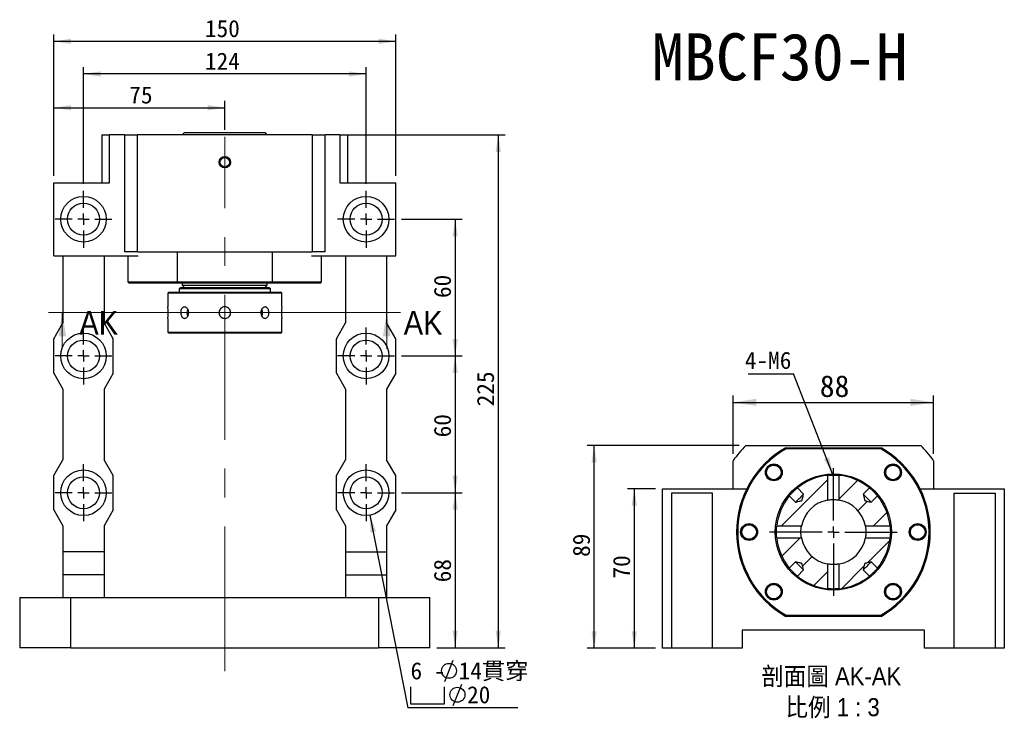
# Model space of a CAD drawing. Header units: millimetres. Extents: x 62 to 839, y 27 to 598.
# Tile 2 of 5: x 82 to 514, y 291 to 598. Entities that reach past the tile are written whole.
import ezdxf

# ---------------------------------------------------------------- set-up
doc = ezdxf.new("R2010")
doc.units = ezdxf.units.MM
doc.header["$LTSCALE"] = 3
doc.linetypes.add('CENTERX2', pattern=[20.32, 12.7, -2.54, 2.54, -2.54])
doc.layers.add('圖層0', color=7, linetype='Continuous')
doc.styles.add('SLDTEXTSTYLE0', font='MINGLIU.TTC')
doc.styles.add('SLDTEXTSTYLE1', font='GOTHIC.TTF', dxfattribs={"width": 0.913})
doc.styles.add('SLDTEXTSTYLE2', font='MINGLIU.TTC', dxfattribs={"bigfont": 'bigfont'})
doc.styles.add('SLDTEXTSTYLE3', font='GOTHIC.TTF', dxfattribs={"width": 0.913, "bigfont": 'bigfont'})
doc.styles.get("Standard").update_dxf_attribs({"font": 'MINGLIU.TTC'})
doc.dimstyles.new('SLDDIMSTYLE0', dxfattribs={"dimtxt": 0.18, "dimasz": 7.5, "dimexe": 0, "dimexo": 0.0625, "dimgap": 0, "dimtad": 0, "dimtih": 1, "dimtoh": 1, "dimdec": 0, "dimrnd": 1e-09, "dimzin": 0, "dimdsep": 46, "dimtxsty": 'Standard', "dimsah": 1, "dimcen": 0.09, "dimadec": 0, "dimazin": 0, "dimtfac": 7.5, "dimtdec": 0, "dimtofl": 0, "dimtmove": 0, "dimatfit": 3, "dimfxl": 0, "dimfrac": 2, "dimtolj": 1, "dimtzin": 0, "dimarcsym": 0})
doc.dimstyles.new('SLDDIMSTYLE3', dxfattribs={"dimtxt": 7.5, "dimasz": 7.5, "dimexe": 0, "dimexo": 0.0625, "dimgap": 1.875, "dimtad": 1, "dimrnd": 1e-09, "dimzin": 12, "dimdsep": 46, "dimtxsty": 'SLDTEXTSTYLE0', "dimsah": 1, "dimcen": 0.09, "dimadec": 0, "dimazin": 3, "dimtfac": 1, "dimtofl": 0, "dimtmove": 0, "dimatfit": 3, "dimfxl": 0, "dimfrac": 2, "dimtolj": 1, "dimtzin": 12, "dimarcsym": 0})
doc.dimstyles.new('SLDDIMSTYLE4', dxfattribs={"dimtxt": 10.169922, "dimasz": 7.5, "dimexe": 0, "dimexo": 0.0625, "dimgap": 2.54248, "dimtad": 1, "dimrnd": 1e-09, "dimzin": 12, "dimdsep": 46, "dimtxsty": 'SLDTEXTSTYLE0', "dimsah": 1, "dimcen": 0.09, "dimadec": 0, "dimazin": 3, "dimtfac": 1, "dimtofl": 0, "dimtmove": 0, "dimatfit": 3, "dimfxl": 0, "dimfrac": 2, "dimtolj": 1, "dimtzin": 12, "dimarcsym": 0})

# ---------------------------------------------------------------- blocks, each defined once
blk = doc.blocks.new('_D_1')
at = {"layer": '圖層0', "color": 7}
for p, q in [((97.12, 529.57), (97.12, 562.48)), ((172.12, 549.77), (172.12, 562.48)), ((97.12, 559.48), (172.12, 559.48))]:
    blk.add_line(p, q, dxfattribs=at)
for points in [[(97.12, 559.48), (104.62, 558.33), (104.62, 560.64)], [(172.12, 559.48), (164.62, 560.64), (164.62, 558.33)]]:
    blk.add_solid(points, dxfattribs=at)
at = {"layer": '圖層0', "color": 7, "insert": (130.23, 568.85), "char_height": 7.5, "attachment_point": 1, "style": 'SLDTEXTSTYLE0'}
blk.add_mtext('75', dxfattribs=at)
blk = doc.blocks.new('_D_2')
at = {"layer": '圖層0', "color": 7}
for p, q in [((110.12, 526.07), (110.12, 577.3)), ((234.12, 526.07), (234.12, 577.3)), ((234.12, 574.3), (110.12, 574.3))]:
    blk.add_line(p, q, dxfattribs=at)
for points in [[(110.12, 574.3), (117.62, 573.14), (117.62, 575.45)], [(234.12, 574.3), (226.62, 575.45), (226.62, 573.14)]]:
    blk.add_solid(points, dxfattribs=at)
at = {"layer": '圖層0', "color": 7, "insert": (163.42, 583.66), "char_height": 7.5, "attachment_point": 1, "style": 'SLDTEXTSTYLE0'}
blk.add_mtext('124', dxfattribs=at)
blk = doc.blocks.new('_D_3')
at = {"layer": '圖層0', "color": 7}
for p, q in [((97.12, 529.57), (97.12, 591.61)), ((247.12, 588.61), (97.12, 588.61)), ((247.12, 529.57), (247.12, 591.61))]:
    blk.add_line(p, q, dxfattribs=at)
for points in [[(97.12, 588.61), (104.62, 587.45), (104.62, 589.76)], [(247.12, 588.61), (239.62, 589.76), (239.62, 587.45)]]:
    blk.add_solid(points, dxfattribs=at)
at = {"layer": '圖層0', "color": 7, "insert": (163.42, 597.97), "char_height": 7.5, "attachment_point": 1, "style": 'SLDTEXTSTYLE0'}
blk.add_mtext('150', dxfattribs=at)
blk = doc.blocks.new('_D_4')
at = {"layer": '圖層0', "color": 7}
for p, q in [((249.62, 510.57), (276.24, 510.57)), ((273.24, 510.57), (273.24, 450.57)), ((249.62, 450.57), (276.24, 450.57))]:
    blk.add_line(p, q, dxfattribs=at)
for points in [[(273.24, 510.57), (272.08, 503.07), (274.39, 503.07)], [(273.24, 450.57), (274.39, 458.07), (272.08, 458.07)]]:
    blk.add_solid(points, dxfattribs=at)
at = {"layer": '圖層0', "color": 7, "insert": (263.87, 475.99), "char_height": 7.5, "attachment_point": 1, "rotation": 90, "style": 'SLDTEXTSTYLE0'}
blk.add_mtext('60', dxfattribs=at)
blk = doc.blocks.new('_D_5')
at = {"layer": '圖層0', "color": 7}
for p, q in [((249.62, 450.57), (276.24, 450.57)), ((273.24, 450.57), (273.24, 390.57)), ((249.62, 390.57), (276.24, 390.57))]:
    blk.add_line(p, q, dxfattribs=at)
for points in [[(273.24, 450.57), (272.08, 443.07), (274.39, 443.07)], [(273.24, 390.57), (274.39, 398.07), (272.08, 398.07)]]:
    blk.add_solid(points, dxfattribs=at)
at = {"layer": '圖層0', "color": 7, "insert": (263.87, 414.86), "char_height": 7.5, "attachment_point": 1, "rotation": 90, "style": 'SLDTEXTSTYLE0'}
blk.add_mtext('60', dxfattribs=at)
blk = doc.blocks.new('_D_6')
at = {"layer": '圖層0', "color": 7}
for p, q in [((249.62, 390.57), (276.24, 390.57)), ((273.24, 390.57), (273.24, 322.57)), ((265.12, 322.57), (276.24, 322.57))]:
    blk.add_line(p, q, dxfattribs=at)
for points in [[(273.24, 390.57), (272.08, 383.07), (274.39, 383.07)], [(273.24, 322.57), (274.39, 330.07), (272.08, 330.07)]]:
    blk.add_solid(points, dxfattribs=at)
at = {"layer": '圖層0', "color": 7, "insert": (263.87, 351.28), "char_height": 7.5, "attachment_point": 1, "rotation": 90, "style": 'SLDTEXTSTYLE0'}
blk.add_mtext('68', dxfattribs=at)
blk = doc.blocks.new('_D_7')
at = {"layer": '圖層0', "color": 7}
for p, q in [((225.67, 547.57), (295.12, 547.57)), ((292.12, 547.57), (292.12, 322.57)), ((265.12, 322.57), (295.12, 322.57))]:
    blk.add_line(p, q, dxfattribs=at)
for points in [[(292.12, 547.57), (290.97, 540.07), (293.28, 540.07)], [(292.12, 322.57), (293.28, 330.07), (290.97, 330.07)]]:
    blk.add_solid(points, dxfattribs=at)
at = {"layer": '圖層0', "color": 7, "insert": (282.76, 428.48), "char_height": 7.5, "attachment_point": 1, "rotation": 90, "style": 'SLDTEXTSTYLE0'}
blk.add_mtext('225', dxfattribs=at)
blk = doc.blocks.new('SW_SYMBOL_HOLE_DIAM')
at = {"layer": '圖層0', "color": 0}
blk.add_line((900, 0), (2100, 3000), dxfattribs=at)
blk.add_circle((1500, 1500), 1050, dxfattribs=at)
blk = doc.blocks.new('SW_SYMBOL_HOLE_SPOT')
at = {"layer": '圖層0', "color": 0}
for p, q in [((0, 2625), (0, 225)), ((4800, 225), (4800, 2625)), ((0, 225), (4800, 225))]:
    blk.add_line(p, q, dxfattribs=at)
blk = doc.blocks.new('SW_NOTE_1')
at = {"layer": '圖層0', "color": 0}
blk.add_line((48.27, 0), (0, 0), dxfattribs=at)
at = {"layer": '圖層0', "color": 0, "xscale": 0.003121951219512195, "yscale": 0.003121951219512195, "zscale": 0.003121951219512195}
for name, p in [('SW_SYMBOL_HOLE_DIAM', (13.41, 11.61)), ('SW_SYMBOL_HOLE_SPOT', (1.2, 1.11)), ('SW_SYMBOL_HOLE_DIAM', (17.12, 1.11))]:
    blk.add_blockref(name, p, dxfattribs=at)
at = {"layer": '圖層0', "color": 0, "char_height": 7.5, "attachment_point": 1}
for s, insert, style in [('6 - ', (1.2, 20.05), 'SLDTEXTSTYLE0'), ('14\\M+18AD1\\M+190FA', (22.31, 20.05), 'SLDTEXTSTYLE2'), ('20', (26.02, 9.55), 'SLDTEXTSTYLE0')]:
    blk.add_mtext(s, dxfattribs=dict(at, insert=insert, style=style))
blk = doc.blocks.new('SW_CENTERMARKSYMBOL_1')
at = {"layer": '圖層0', "color": 0}
for p, q in [((0, 5), (0, 12.5)), ((-5, 0), (-12.5, 0)), ((0, 0), (-2.5, 0)), ((0, 0), (0, 2.5)), ((0, 0), (0, -2.5)), ((0, 0), (2.5, 0)), ((5, 0), (12.5, 0)), ((0, -5), (0, -12.5))]:
    blk.add_line(p, q, dxfattribs=at)
blk = doc.blocks.new('SW_CENTERMARKSYMBOL_2')
at = {"layer": '圖層0', "color": 0}
for p, q in [((0, 5), (0, 12.5)), ((-5, 0), (-12.5, 0)), ((0, 0), (-2.5, 0)), ((0, 0), (0, 2.5)), ((0, 0), (0, -2.5)), ((0, 0), (2.5, 0)), ((5, 0), (12.5, 0)), ((0, -5), (0, -12.5))]:
    blk.add_line(p, q, dxfattribs=at)
blk = doc.blocks.new('SW_CENTERMARKSYMBOL_3')
at = {"layer": '圖層0', "color": 0}
for p, q in [((0, 5), (0, 12.5)), ((-5, 0), (-12.5, 0)), ((0, 0), (-2.5, 0)), ((0, 0), (0, 2.5)), ((0, 0), (0, -2.5)), ((0, 0), (2.5, 0)), ((5, 0), (12.5, 0)), ((0, -5), (0, -12.5))]:
    blk.add_line(p, q, dxfattribs=at)
blk = doc.blocks.new('SW_CENTERMARKSYMBOL_4')
at = {"layer": '圖層0', "color": 0}
for p, q in [((0, 5), (0, 12.5)), ((-5, 0), (-12.5, 0)), ((0, 0), (-2.5, 0)), ((0, 0), (0, 2.5)), ((0, 0), (0, -2.5)), ((0, 0), (2.5, 0)), ((5, 0), (12.5, 0)), ((0, -5), (0, -12.5))]:
    blk.add_line(p, q, dxfattribs=at)
blk = doc.blocks.new('SW_CENTERMARKSYMBOL_5')
at = {"layer": '圖層0', "color": 0}
for p, q in [((0, 5), (0, 12.5)), ((-5, 0), (-12.5, 0)), ((0, 0), (-2.5, 0)), ((0, 0), (0, 2.5)), ((0, 0), (0, -2.5)), ((0, 0), (2.5, 0)), ((5, 0), (12.5, 0)), ((0, -5), (0, -12.5))]:
    blk.add_line(p, q, dxfattribs=at)
blk = doc.blocks.new('SW_CENTERMARKSYMBOL_6')
at = {"layer": '圖層0', "color": 0}
for p, q in [((0, 5), (0, 12.5)), ((-5, 0), (-12.5, 0)), ((0, 0), (-2.5, 0)), ((0, 0), (0, 2.5)), ((0, 0), (0, -2.5)), ((0, 0), (2.5, 0)), ((5, 0), (12.5, 0)), ((0, -5), (0, -12.5))]:
    blk.add_line(p, q, dxfattribs=at)
blk = doc.blocks.new('_D_8')
at = {"layer": '圖層0', "color": 7}
for p, q in [((395.2, 407.63), (395.2, 433.21)), ((483.2, 407.63), (483.2, 433.21)), ((395.2, 430.21), (483.2, 430.21))]:
    blk.add_line(p, q, dxfattribs=at)
for points in [[(395.2, 430.21), (405.37, 428.64), (405.37, 431.77)], [(483.2, 430.21), (473.03, 431.77), (473.03, 428.64)]]:
    blk.add_solid(points, dxfattribs=at)
at = {"layer": '圖層0', "color": 7, "insert": (433.24, 442.1), "char_height": 9.525, "attachment_point": 1, "style": 'SLDTEXTSTYLE0'}
blk.add_mtext('88', dxfattribs=at)
blk = doc.blocks.new('_D_9')
at = {"layer": '圖層0', "color": 7}
for p, q in [((361.2, 392.32), (348.83, 392.32)), ((351.83, 392.32), (351.83, 322.32)), ((361.2, 322.32), (348.83, 322.32))]:
    blk.add_line(p, q, dxfattribs=at)
for points in [[(351.83, 392.32), (350.68, 384.82), (352.99, 384.82)], [(351.83, 322.32), (352.99, 329.82), (350.68, 329.82)]]:
    blk.add_solid(points, dxfattribs=at)
at = {"layer": '圖層0', "color": 7, "insert": (342.47, 352.93), "char_height": 7.5, "attachment_point": 1, "rotation": 90, "style": 'SLDTEXTSTYLE0'}
blk.add_mtext('70', dxfattribs=at)
blk = doc.blocks.new('_D_10')
at = {"layer": '圖層0', "color": 7}
for p, q in [((397.84, 411.32), (331.2, 411.32)), ((334.2, 322.32), (334.2, 411.32)), ((361.2, 322.32), (331.2, 322.32))]:
    blk.add_line(p, q, dxfattribs=at)
for points in [[(334.2, 411.32), (333.05, 403.82), (335.36, 403.82)], [(334.2, 322.32), (335.36, 329.82), (333.05, 329.82)]]:
    blk.add_solid(points, dxfattribs=at)
at = {"layer": '圖層0', "color": 7, "insert": (324.84, 362.43), "char_height": 7.5, "attachment_point": 1, "rotation": 90, "style": 'SLDTEXTSTYLE0'}
blk.add_mtext('89', dxfattribs=at)
blk = doc.blocks.new('SW_NOTE_2')
at = {"layer": '圖層0', "color": 0, "char_height": 7.9375, "attachment_point": 2, "style": 'SLDTEXTSTYLE3'}
for s, insert in [('\\M+19655\\M+196CA\\M+19AA4 AK-AK', (32.25, 10.14)), ('\\M+194E4\\M+197E1 1 : 3', (32.83, -3.44))]:
    blk.add_mtext(s, dxfattribs=dict(at, insert=insert))
blk = doc.blocks.new('SW_NOTE_3')
at = {"layer": '圖層0', "color": 0}
blk.add_line((-19.91, 0), (0, 0), dxfattribs=at)
at = {"layer": '圖層0', "color": 0, "insert": (-21.41, 9.7), "char_height": 7.5, "attachment_point": 1, "style": 'SLDTEXTSTYLE0'}
blk.add_mtext('4-M6', dxfattribs=at)
blk = doc.blocks.new('SW_CENTERMARKSYMBOL_7')
at = {"layer": '圖層0', "color": 0}
for p, q in [((0, 5), (0, 28)), ((-5, 0), (-28, 0)), ((0, 0), (-2.5, 0)), ((0, 0), (0, 2.5)), ((0, 0), (0, -2.5)), ((0, 0), (2.5, 0)), ((5, 0), (28, 0)), ((0, -5), (0, -28))]:
    blk.add_line(p, q, dxfattribs=at)

msp = doc.modelspace()

# ---------------------------------------------------------------- hatches: boundary and pattern name
at = {"linetype": 'Continuous', "lineweight": 18}
h = msp.add_hatch(dxfattribs=at)
h.set_pattern_fill('ANSI31', scale=3, style=0)
edge = h.paths.add_edge_path(flags=0)
edge.add_line((423.381, 392.68), (426.121, 389.94))
edge.add_spline(control_points=[(426.121, 389.94), (425.958, 389.286), (425.795, 388.633), (425.631, 387.98), (425.577, 387.764), (425.525, 387.549), (425.465, 387.335), (425.45, 387.281), (425.437, 387.225), (425.411, 387.175), (425.403, 387.16), (425.393, 387.146), (425.38, 387.135), (425.367, 387.124), (425.352, 387.115), (425.337, 387.109), (425.31, 387.097), (425.282, 387.088), (425.254, 387.079), (425.202, 387.064), (425.15, 387.05), (425.098, 387.036), (424.999, 387.01), (424.899, 386.985), (424.8, 386.959), (424.607, 386.911), (424.415, 386.863), (424.222, 386.814), (423.85, 386.721), (423.478, 386.628), (423.106, 386.535), (422.933, 386.492), (422.76, 386.449), (422.587, 386.406)], knot_values=[0.009641, 0.009641, 0.009641, 0.009641, 0.0116618, 0.0116618, 0.0116618, 0.0123274, 0.0123274, 0.0123274, 0.012496, 0.012496, 0.012496, 0.0125475, 0.0125475, 0.0125475, 0.0125979, 0.0125979, 0.0125979, 0.0126855, 0.0126855, 0.0126855, 0.0128452, 0.0128452, 0.0128452, 0.0131511, 0.0131511, 0.0131511, 0.0137413, 0.0137413, 0.0137413, 0.0148826, 0.0148826, 0.0148826, 0.0154131, 0.0154131, 0.0154131, 0.0154131], weights=[1, 1, 1, 1, 1, 1, 1, 1, 1, 1, 1, 1, 1, 1, 1, 1, 1, 1, 1, 1, 1, 1, 1, 1, 1, 1, 1, 1, 1, 1, 1, 1, 1, 1], degree=3, periodic=0)
edge.add_line((422.587, 386.406), (419.847, 389.146))
edge.add_arc((439.203, 373.324), 25, 140.73691, 174.14786)
edge.add_line((414.333, 375.873), (425.183, 375.873))
edge.add_arc((439.203, 373.324), 14.25, 100.30452, 169.69548, ccw=False)
edge.add_line((436.654, 387.344), (436.654, 398.193))
edge.add_arc((439.203, 373.324), 25, 95.85214, 129.26309)
h = msp.add_hatch(dxfattribs=at)
h.set_pattern_fill('ANSI31', scale=3, style=0)
edge = h.paths.add_edge_path(flags=0)
edge.add_line((452.285, 389.94), (455.025, 392.68))
edge.add_arc((439.203, 373.324), 25, 50.73691, 84.14786)
edge.add_line((441.752, 398.193), (441.752, 387.344))
edge.add_arc((439.203, 373.324), 14.25, 10.30452, 79.69548, ccw=False)
edge.add_line((453.223, 375.873), (464.073, 375.873))
edge.add_arc((439.203, 373.324), 25, 5.85214, 39.26309)
edge.add_line((458.559, 389.146), (455.819, 386.406))
edge.add_spline(control_points=[(455.819, 386.406), (455.166, 386.569), (454.512, 386.732), (453.859, 386.896), (453.644, 386.95), (453.428, 387.002), (453.214, 387.061), (453.16, 387.076), (453.105, 387.089), (453.055, 387.116), (453.04, 387.124), (453.025, 387.134), (453.014, 387.147), (453.003, 387.16), (452.995, 387.175), (452.988, 387.19), (452.976, 387.217), (452.967, 387.245), (452.959, 387.273), (452.943, 387.325), (452.929, 387.377), (452.916, 387.428), (452.889, 387.528), (452.864, 387.628), (452.839, 387.727), (452.79, 387.92), (452.742, 388.112), (452.694, 388.304), (452.601, 388.677), (452.508, 389.049), (452.415, 389.421), (452.372, 389.594), (452.329, 389.767), (452.285, 389.94)], knot_values=[0.009641, 0.009641, 0.009641, 0.009641, 0.0116618, 0.0116618, 0.0116618, 0.0123274, 0.0123274, 0.0123274, 0.012496, 0.012496, 0.012496, 0.0125475, 0.0125475, 0.0125475, 0.0125979, 0.0125979, 0.0125979, 0.0126855, 0.0126855, 0.0126855, 0.0128452, 0.0128452, 0.0128452, 0.0131511, 0.0131511, 0.0131511, 0.0137413, 0.0137413, 0.0137413, 0.0148826, 0.0148826, 0.0148826, 0.0154131, 0.0154131, 0.0154131, 0.0154131], weights=[1, 1, 1, 1, 1, 1, 1, 1, 1, 1, 1, 1, 1, 1, 1, 1, 1, 1, 1, 1, 1, 1, 1, 1, 1, 1, 1, 1, 1, 1, 1, 1, 1, 1], degree=3, periodic=0)
h = msp.add_hatch(dxfattribs=at)
h.set_pattern_fill('ANSI31', scale=3, style=0)
edge = h.paths.add_edge_path(flags=0)
edge.add_spline(control_points=[(422.587, 360.242), (422.76, 360.198), (422.933, 360.155), (423.106, 360.112), (423.478, 360.019), (423.85, 359.926), (424.222, 359.833), (424.415, 359.785), (424.607, 359.737), (424.8, 359.688), (424.899, 359.663), (424.999, 359.637), (425.098, 359.611), (425.15, 359.598), (425.202, 359.584), (425.254, 359.568), (425.282, 359.56), (425.31, 359.551), (425.337, 359.539), (425.352, 359.532), (425.367, 359.524), (425.38, 359.513), (425.393, 359.502), (425.403, 359.487), (425.411, 359.472), (425.437, 359.422), (425.45, 359.367), (425.465, 359.313), (425.525, 359.099), (425.577, 358.883), (425.631, 358.668), (425.795, 358.015), (425.958, 357.361), (426.121, 356.707)], knot_values=[0.0016636, 0.0016636, 0.0016636, 0.0016636, 0.0021986, 0.0021986, 0.0021986, 0.0033494, 0.0033494, 0.0033494, 0.0039446, 0.0039446, 0.0039446, 0.0042531, 0.0042531, 0.0042531, 0.0044141, 0.0044141, 0.0044141, 0.0045025, 0.0045025, 0.0045025, 0.0045533, 0.0045533, 0.0045533, 0.0046052, 0.0046052, 0.0046052, 0.0047753, 0.0047753, 0.0047753, 0.0054464, 0.0054464, 0.0054464, 0.0074842, 0.0074842, 0.0074842, 0.0074842], weights=[1, 1, 1, 1, 1, 1, 1, 1, 1, 1, 1, 1, 1, 1, 1, 1, 1, 1, 1, 1, 1, 1, 1, 1, 1, 1, 1, 1, 1, 1, 1, 1, 1, 1], degree=3, periodic=0)
edge.add_line((426.121, 356.707), (423.381, 353.968))
edge.add_arc((439.203, 373.324), 25, 230.73691, 264.14786)
edge.add_line((436.654, 348.454), (436.654, 359.304))
edge.add_arc((439.203, 373.324), 14.25, 190.30452, 259.69548, ccw=False)
edge.add_line((425.183, 370.775), (414.333, 370.775))
edge.add_arc((439.203, 373.324), 25, 185.85214, 219.26309)
edge.add_line((419.847, 357.502), (422.587, 360.242))
h = msp.add_hatch(dxfattribs=at)
h.set_pattern_fill('ANSI31', scale=3, style=0)
edge = h.paths.add_edge_path(flags=0)
edge.add_spline(control_points=[(452.285, 356.707), (452.516, 357.633), (452.527, 358.649), (452.998, 359.478), (453.005, 359.49), (453.014, 359.502), (453.025, 359.511), (453.036, 359.521), (453.049, 359.529), (453.062, 359.536), (453.126, 359.566), (453.196, 359.581), (453.265, 359.6), (453.536, 359.673), (453.808, 359.739), (454.081, 359.807), (454.66, 359.952), (455.24, 360.097), (455.819, 360.242)], knot_values=[0.0043516, 0.0043516, 0.0043516, 0.0043516, 0.0072121, 0.0072121, 0.0072121, 0.0072539, 0.0072539, 0.0072539, 0.0072973, 0.0072973, 0.0072973, 0.0075046, 0.0075046, 0.0075046, 0.0083244, 0.0083244, 0.0083244, 0.0100701, 0.0100701, 0.0100701, 0.0100701], weights=[1, 1, 1, 1, 1, 1, 1, 1, 1, 1, 1, 1, 1, 1, 1, 1, 1, 1, 1], degree=3, periodic=0)
edge.add_line((455.819, 360.242), (458.559, 357.502))
edge.add_arc((439.203, 373.324), 25, 320.73691, 354.14786)
edge.add_line((464.073, 370.775), (453.223, 370.775))
edge.add_arc((439.203, 373.324), 14.25, 280.30452, 349.69548, ccw=False)
edge.add_line((441.752, 359.304), (441.752, 348.454))
edge.add_arc((439.203, 373.324), 25, 275.85214, 309.26309)
edge.add_line((455.025, 353.968), (452.285, 356.707))

# ---------------------------------------------------------------- linework, layer by layer
at = {"color": 7, "linetype": 'Continuous', "lineweight": 25}
for p, q in [((118.123, 547.572), (118.123, 526.572)), ((118.123, 547.572), (121.576, 547.572)), ((121.576, 526.572), (121.576, 547.572)), ((128.123, 547.572), (121.576, 547.572)), ((128.123, 547.572), (128.123, 496.272)), ((128.123, 547.572), (133.756, 547.572)), ((133.756, 496.272), (133.756, 547.572)), ((210.489, 547.572), (133.756, 547.572)), ((154.473, 548.572), (153.473, 547.572)), ((154.473, 548.572), (189.773, 548.572)), ((190.773, 547.572), (189.773, 548.572)), ((210.489, 547.572), (210.489, 496.272)), ((210.489, 547.572), (216.123, 547.572)), ((216.123, 496.272), (216.123, 547.572)), ((222.67, 547.572), (216.123, 547.572)), ((222.67, 547.572), (222.67, 526.572)), ((222.67, 547.572), (226.123, 547.572)), ((226.123, 526.572), (226.123, 547.572)), ((97.123, 494.572), (97.123, 526.572)), ((97.123, 526.572), (121.576, 526.572)), ((222.67, 526.572), (247.123, 526.572)), ((247.123, 494.572), (247.123, 526.572)), ((97.123, 494.572), (134.106, 494.572)), ((101.123, 494.572), (101.123, 465.072)), ((119.123, 494.572), (119.123, 465.072)), ((133.756, 496.272), (128.123, 496.272)), ((129.623, 494.572), (129.623, 483.072)), ((133.756, 496.272), (210.489, 496.272)), ((151.212, 496.072), (134.106, 496.072)), ((151.265, 496.272), (151.212, 496.072)), ((193.033, 496.072), (151.212, 496.072)), ((151.212, 496.072), (151.212, 483.072)), ((193.033, 496.072), (192.981, 496.272)), ((193.033, 483.072), (193.033, 496.072)), ((210.139, 496.072), (193.033, 496.072)), ((210.139, 494.572), (247.123, 494.572)), ((216.123, 496.272), (210.489, 496.272)), ((214.623, 483.072), (214.623, 494.572)), ((225.123, 494.572), (225.123, 465.072)), ((243.123, 494.572), (243.123, 465.072)), ((129.623, 483.072), (130.123, 482.572)), ((129.623, 483.072), (151.212, 483.072)), ((151.344, 482.572), (130.123, 482.572)), ((151.212, 483.072), (193.033, 483.072)), ((151.212, 483.072), (151.344, 482.572)), ((192.901, 482.572), (151.344, 482.572)), ((152.623, 480.572), (152.123, 480.072)), ((152.123, 480.072), (152.123, 478.572)), ((192.123, 480.072), (152.123, 480.072)), ((152.623, 480.572), (191.623, 480.572)), ((153.473, 482.572), (153.473, 481.572)), ((153.473, 481.572), (154.473, 480.572)), ((153.473, 481.572), (190.773, 481.572)), ((189.773, 480.572), (190.773, 481.572)), ((190.773, 481.572), (190.773, 482.572)), ((192.123, 480.072), (191.623, 480.572)), ((192.123, 478.572), (192.123, 480.072)), ((192.901, 482.572), (193.033, 483.072)), ((214.123, 482.572), (192.901, 482.572)), ((193.033, 483.072), (214.623, 483.072)), ((214.123, 482.572), (214.623, 483.072)), ((147.623, 478.572), (147.123, 478.072)), ((147.123, 478.072), (147.123, 472.09)), ((197.123, 478.072), (147.123, 478.072)), ((147.623, 478.572), (196.623, 478.572)), ((197.123, 478.072), (196.623, 478.572)), ((197.123, 472.122), (197.123, 478.072)), ((147.123, 467.022), (147.123, 461.072)), ((197.123, 461.072), (197.123, 467.054)), ((97.123, 458.072), (101.123, 465.072)), ((123.123, 458.072), (119.123, 465.072)), ((221.123, 458.072), (225.123, 465.072)), ((247.123, 458.072), (243.123, 465.072)), ((97.123, 443.072), (97.123, 458.072)), ((123.123, 443.072), (123.123, 458.072)), ((147.123, 461.072), (147.623, 460.572)), ((147.123, 461.072), (172.123, 461.072)), ((172.123, 460.572), (147.623, 460.572)), ((172.123, 461.072), (197.123, 461.072)), ((196.623, 460.572), (172.123, 460.572)), ((196.623, 460.572), (197.123, 461.072)), ((221.123, 443.072), (221.123, 458.072)), ((247.123, 443.072), (247.123, 458.072)), ((97.123, 443.072), (101.123, 436.072)), ((123.123, 443.072), (119.123, 436.072)), ((221.123, 443.072), (225.123, 436.072)), ((247.123, 443.072), (243.123, 436.072)), ((101.123, 436.072), (101.123, 405.072)), ((119.123, 436.072), (119.123, 405.072)), ((225.123, 436.072), (225.123, 405.072)), ((243.123, 436.072), (243.123, 405.072)), ((400.837, 411.324), (477.57, 411.324)), ((418.293, 410.324), (418.425, 409.824)), ((418.293, 410.324), (460.114, 410.324)), ((459.982, 409.824), (418.425, 409.824)), ((459.982, 409.824), (460.114, 410.324)), ((97.123, 398.072), (101.123, 405.072)), ((123.123, 398.072), (119.123, 405.072)), ((221.123, 398.072), (225.123, 405.072)), ((247.123, 398.072), (243.123, 405.072)), ((395.203, 392.324), (395.203, 404.629)), ((410.747, 401.892), (411.437, 402.517)), ((483.203, 404.629), (483.203, 392.324)), ((97.123, 383.072), (97.123, 398.072)), ((123.123, 383.072), (123.123, 398.072)), ((221.123, 383.072), (221.123, 398.072)), ((247.123, 383.072), (247.123, 398.072)), ((436.654, 398.193), (436.654, 387.344)), ((441.752, 387.344), (441.752, 398.193)), ((462.371, 400.927), (462.797, 401.756)), ((364.203, 322.324), (364.203, 392.324)), ((364.203, 392.324), (401.187, 392.324)), ((368.203, 390.324), (368.203, 322.324)), ((386.203, 390.324), (368.203, 390.324)), ((386.203, 322.324), (386.203, 390.324)), ((419.847, 389.146), (422.587, 386.406)), ((426.121, 389.94), (423.381, 392.68)), ((455.025, 392.68), (452.285, 389.94)), ((455.819, 386.406), (458.559, 389.146)), ((477.22, 392.324), (514.203, 392.324)), ((492.203, 322.324), (492.203, 390.324)), ((492.203, 390.324), (510.203, 390.324)), ((510.203, 390.324), (510.203, 322.324)), ((514.203, 392.324), (514.203, 322.324)), ((97.123, 383.072), (101.123, 376.072)), ((123.123, 383.072), (119.123, 376.072)), ((221.123, 383.072), (225.123, 376.072)), ((247.123, 383.072), (243.123, 376.072)), ((101.123, 376.072), (101.123, 364.572)), ((119.123, 376.072), (119.123, 364.572)), ((225.123, 376.072), (225.123, 364.572)), ((243.123, 376.072), (243.123, 364.572)), ((405.198, 371.883), (404.772, 371.055)), ((425.183, 375.873), (414.333, 375.873)), ((464.073, 375.873), (453.223, 375.873)), ((473.208, 374.764), (473.634, 375.593)), ((414.333, 370.775), (425.183, 370.775)), ((453.223, 370.775), (464.073, 370.775)), ((119.123, 364.572), (101.123, 364.572)), ((101.123, 364.572), (101.123, 354.572)), ((119.123, 364.572), (119.123, 354.572)), ((225.123, 364.572), (243.123, 364.572)), ((225.123, 364.572), (225.123, 354.572)), ((243.123, 364.572), (243.123, 354.572)), ((422.587, 360.242), (419.847, 357.502)), ((436.654, 359.304), (436.654, 348.454)), ((441.752, 348.454), (441.752, 359.304)), ((458.559, 357.502), (455.819, 360.242)), ((119.123, 354.572), (101.123, 354.572)), ((101.123, 354.572), (101.123, 344.572)), ((119.123, 354.572), (119.123, 344.572)), ((225.123, 354.572), (243.123, 354.572)), ((225.123, 354.572), (225.123, 344.572)), ((243.123, 354.572), (243.123, 344.572)), ((423.381, 353.968), (426.121, 356.707)), ((452.285, 356.707), (455.025, 353.968)), ((416.035, 345.72), (415.61, 344.892)), ((82.123, 344.572), (82.123, 322.572)), ((82.123, 344.572), (104.623, 344.572)), ((104.623, 322.572), (104.623, 344.572)), ((104.623, 344.572), (239.623, 344.572)), ((239.623, 344.572), (239.623, 322.572)), ((239.623, 344.572), (262.123, 344.572)), ((262.123, 322.572), (262.123, 344.572)), ((467.66, 344.756), (466.969, 344.131)), ((418.293, 336.324), (418.425, 336.824)), ((460.114, 336.324), (418.293, 336.324)), ((418.425, 336.824), (459.982, 336.824)), ((459.982, 336.824), (460.114, 336.324)), ((479.203, 330.324), (399.203, 330.324)), ((399.203, 330.324), (399.203, 322.324)), ((479.203, 322.324), (479.203, 330.324)), ((104.623, 322.572), (82.123, 322.572)), ((104.623, 322.572), (239.623, 322.572)), ((262.123, 322.572), (239.623, 322.572)), ((368.203, 322.324), (364.203, 322.324)), ((386.203, 322.324), (368.203, 322.324)), ((399.203, 322.324), (386.203, 322.324)), ((492.203, 322.324), (479.203, 322.324)), ((510.203, 322.324), (492.203, 322.324)), ((514.203, 322.324), (510.203, 322.324))]:
    msp.add_line(p, q, dxfattribs=at)
at = {"color": 7, "linetype": 'Continuous', "lineweight": 18}
for p, q in [((249.17, 469.642), (94.823, 469.642)), ((100.823, 453.682), (100.823, 469.642)), ((243.17, 453.682), (243.17, 469.642))]:
    msp.add_line(p, q, dxfattribs=at)
at = {"color": 7, "linetype": 'Continuous', "lineweight": 25, "flags": 128}
for points in [[(426.121, 389.94), (426.06, 389.879), (425.903, 389.722), (425.659, 389.478), (425.342, 389.161), (424.97, 388.789), (424.563, 388.382), (424.145, 387.964), (423.738, 387.557), (423.365, 387.184), (423.049, 386.868), (422.805, 386.624), (422.648, 386.467), (422.587, 386.406)], [(455.819, 386.406), (455.758, 386.467), (455.601, 386.624), (455.358, 386.868), (455.041, 387.184), (454.669, 387.557), (454.262, 387.964), (453.843, 388.382), (453.436, 388.789), (453.064, 389.161), (452.747, 389.478), (452.503, 389.722), (452.347, 389.879), (452.285, 389.94)], [(422.587, 360.242), (422.648, 360.18), (422.805, 360.024), (423.049, 359.78), (423.365, 359.463), (423.738, 359.091), (424.145, 358.684), (424.563, 358.265), (424.97, 357.858), (425.342, 357.486), (425.659, 357.169), (425.903, 356.925), (426.06, 356.769), (426.121, 356.707)], [(452.285, 356.707), (452.347, 356.769), (452.503, 356.925), (452.747, 357.169), (453.064, 357.486), (453.436, 357.858), (453.843, 358.265), (454.262, 358.684), (454.669, 359.091), (455.041, 359.463), (455.358, 359.78), (455.601, 360.024), (455.758, 360.18), (455.819, 360.242)]]:
    msp.add_lwpolyline(points, dxfattribs=at)
at = {"color": 7, "linetype": 'Continuous', "lineweight": 25}
for centre, radius in [((172.123, 535.572), 2.5), ((172.123, 535.572), 2.1), ((110.123, 510.572), 10), ((234.123, 510.572), 10), ((110.123, 510.572), 7), ((234.123, 510.572), 7), ((110.123, 450.572), 10), ((234.123, 450.572), 10), ((110.123, 450.572), 7), ((234.123, 450.572), 7), ((413.04, 399.487), 3.7), ((413.04, 399.487), 3.4), ((413.04, 399.487), 3.2), ((465.366, 399.487), 3.7), ((465.366, 399.487), 3.4), ((465.366, 399.487), 3.2), ((110.123, 390.572), 10), ((110.123, 390.572), 7), ((234.123, 390.572), 10), ((234.123, 390.572), 7), ((439.203, 373.324), 25.5), ((402.203, 373.324), 3.7), ((402.203, 373.324), 3.4), ((402.203, 373.324), 3.2), ((476.203, 373.324), 3.7), ((476.203, 373.324), 3.4), ((476.203, 373.324), 3.2), ((413.04, 347.161), 3.7), ((413.04, 347.161), 3.4), ((413.04, 347.161), 3.2), ((465.366, 347.161), 3.7), ((465.366, 347.161), 3.4), ((465.366, 347.161), 3.2)]:
    msp.add_circle(centre, radius, dxfattribs=at)
for centre, radius, start, end in [((122.193, 469.572), 25.06, 354.15999, 5.7674), ((158.745, 469.572), 3.252, 152.15748, 208.14298), ((185.601, 469.624), 3.139, 359.05894, 27.86225), ((222.053, 469.572), 25.06, 174.15999, 185.7674), ((185.602, 469.52), 3.138, 332.09573, 0.94358), ((439.203, 373.324), 54, 135.27509, 144.56906), ((439.203, 373.324), 54, 35.43094, 44.72491), ((439.203, 373.324), 42.5, 119.47293, 240.52707), ((439.203, 373.324), 42, 119.65185, 240.34815), ((439.203, 373.324), 42, 299.65185, 60.34815), ((439.203, 373.324), 42.5, 299.47293, 60.52707), ((439.203, 373.324), 25, 95.85214, 129.26309), ((439.203, 373.324), 25, 50.73691, 84.14786), ((439.203, 373.324), 25, 140.73691, 174.14786), ((439.203, 373.324), 25, 5.85214, 39.26309), ((439.203, 373.324), 14.25, 100.30452, 169.69548), ((439.203, 373.324), 14.25, 10.30452, 79.69548), ((439.203, 373.324), 25, 185.85214, 219.26309), ((439.203, 373.324), 14.25, 190.30452, 259.69548), ((439.203, 373.324), 14.25, 280.30452, 349.69548), ((439.203, 373.324), 25, 320.73691, 354.14786), ((439.203, 373.324), 25, 230.73691, 264.14786), ((439.203, 373.324), 25, 275.85214, 309.26309)]:
    msp.add_arc(centre, radius, start, end, dxfattribs=at)
for points, knots in [([(156.301, 469.572), (156.28, 469.292), (156.237, 468.731), (155.906, 467.984), (155.428, 467.415), (154.846, 467.088), (154.239, 467.041), (153.677, 467.278), (153.215, 467.771), (152.895, 468.468), (152.745, 469.291), (152.777, 470.143), (152.986, 470.93), (153.357, 471.566), (153.86, 471.978), (154.446, 472.12), (155.051, 471.975), (155.605, 471.561), (156.036, 470.923), (156.268, 470.221), (156.292, 469.756), (156.301, 469.572)], [0, 0, 0, 0, 0.0535056, 0.1070049, 0.1606726, 0.214451, 0.2680472, 0.3214535, 0.3749562, 0.4286913, 0.4824361, 0.5359481, 0.5893495, 0.6429346, 0.6967104, 0.750388, 0.8038323, 0.8572714, 0.9109396, 0.9647183, 1, 1, 1, 1]), ([(172.123, 472.122), (172.409, 472.094), (172.98, 472.038), (173.742, 471.601), (174.323, 470.956), (174.657, 470.149), (174.705, 469.279), (174.463, 468.443), (173.96, 467.734), (173.249, 467.23), (172.41, 466.989), (171.541, 467.04), (170.738, 467.373), (170.09, 467.953), (169.668, 468.717), (169.524, 469.577), (169.672, 470.435), (170.094, 471.196), (170.743, 471.772), (171.46, 472.078), (171.934, 472.11), (172.123, 472.122)], [0, 0, 0, 0, 0.0534991, 0.1069912, 0.1606571, 0.21444, 0.2680329, 0.3214254, 0.3749195, 0.4286577, 0.4824035, 0.5359089, 0.5893017, 0.6428814, 0.6966607, 0.7503394, 0.8037723, 0.8571989, 0.9108674, 0.964649, 1, 1, 1, 1]), ([(191.48, 469.572), (191.462, 469.292), (191.427, 468.731), (191.152, 467.984), (190.736, 467.415), (190.199, 467.088), (189.599, 467.041), (189.003, 467.278), (188.482, 467.771), (188.102, 468.468), (187.919, 469.291), (187.958, 470.143), (188.212, 470.93), (188.645, 471.566), (189.202, 471.978), (189.808, 472.12), (190.392, 471.975), (190.893, 471.561), (191.261, 470.923), (191.452, 470.221), (191.472, 469.756), (191.48, 469.572)], [0, 0, 0, 0, 0.0535056, 0.1070049, 0.1606726, 0.214451, 0.2680472, 0.3214535, 0.3749562, 0.4286913, 0.4824361, 0.5359481, 0.5893495, 0.6429346, 0.6967104, 0.750388, 0.8038323, 0.8572714, 0.9109396, 0.9647183, 1, 1, 1, 1]), ([(415.445, 401.78), (415.292, 401.924), (415.005, 402.194), (414.503, 402.487), (413.987, 402.689), (413.444, 402.801), (412.889, 402.822), (412.154, 402.726), (411.394, 402.436), (410.927, 402.044), (410.747, 401.892)], [0, 0, 0, 0, 0.1205082, 0.2264544, 0.3324004, 0.4383462, 0.5442923, 0.6502383, 0.8644387, 1, 1, 1, 1]), ([(466.807, 402.482), (466.613, 402.562), (466.249, 402.714), (465.675, 402.81), (465.121, 402.817), (464.574, 402.73), (464.047, 402.554), (463.393, 402.205), (462.785, 401.665), (462.487, 401.133), (462.371, 400.927)], [0, 0, 0, 0, 0.1205083, 0.2264542, 0.3324001, 0.4383461, 0.5442919, 0.6502382, 0.8644384, 1, 1, 1, 1]), ([(468.759, 399.887), (468.757, 399.97), (468.744, 400.443), (468.331, 401.234), (467.643, 402.043), (467.055, 402.352), (466.807, 402.482)], [0, 0, 0, 0, 0.07323261, 0.41734326, 0.75425255, 1, 1, 1, 1]), ([(415.712, 397.296), (415.842, 397.452), (416.225, 397.91), (416.489, 398.897), (416.454, 400.067), (416.069, 401.076), (415.63, 401.571), (415.445, 401.78)], [0, 0, 0, 0, 0.1228824, 0.3616897, 0.5986955, 0.8307418, 1, 1, 1, 1]), ([(436.654, 398.193), (436.685, 398.197), (436.751, 398.203), (437.177, 398.244), (437.823, 398.289), (438.54, 398.318), (439.299, 398.327), (440.061, 398.314), (440.823, 398.274), (441.401, 398.228), (441.699, 398.199), (441.738, 398.195), (441.752, 398.193)], [0, 0, 0, 0, 0.1007452, 0.2094583, 0.3186637, 0.4280993, 0.5000321, 0.6088929, 0.7177394, 0.8269395, 0.9363777, 1, 1, 1, 1]), ([(419.847, 389.146), (419.856, 389.157), (419.881, 389.187), (420.068, 389.415), (420.437, 389.846), (420.94, 390.403), (421.526, 391.009), (422.131, 391.593), (422.686, 392.094), (423.116, 392.462), (423.341, 392.647), (423.37, 392.671), (423.381, 392.68)], [0, 0, 0, 0, 0.0644079, 0.1731154, 0.2821967, 0.3916663, 0.500936, 0.6097307, 0.7185148, 0.8277654, 0.9372409, 1, 1, 1, 1]), ([(422.587, 386.406), (422.76, 386.449), (423.305, 386.585), (424.043, 386.769), (424.707, 386.936), (425.051, 387.023), (425.231, 387.072), (425.326, 387.101), (425.383, 387.132), (425.435, 387.208), (425.503, 387.498), (425.749, 388.413), (425.961, 389.285), (426.121, 389.94)], [0, 0, 0, 0, 0.0923131, 0.2908875, 0.3935892, 0.4468133, 0.4746054, 0.4898318, 0.4985623, 0.5074121, 0.536472, 0.6513173, 1, 1, 1, 1]), ([(452.285, 389.94), (452.329, 389.767), (452.465, 389.222), (452.649, 388.484), (452.815, 387.82), (452.903, 387.476), (452.951, 387.296), (452.981, 387.201), (453.011, 387.144), (453.087, 387.092), (453.378, 387.024), (454.293, 386.778), (455.164, 386.566), (455.819, 386.406)], [0, 0, 0, 0, 0.0923131, 0.2908875, 0.3935892, 0.4468133, 0.4746054, 0.4898318, 0.4985623, 0.5074121, 0.536472, 0.6513173, 1, 1, 1, 1]), ([(455.025, 392.68), (455.036, 392.671), (455.067, 392.646), (455.294, 392.459), (455.725, 392.09), (456.282, 391.587), (456.889, 391.001), (457.473, 390.396), (457.973, 389.841), (458.341, 389.411), (458.526, 389.186), (458.551, 389.157), (458.559, 389.146)], [0, 0, 0, 0, 0.0644079, 0.1731154, 0.2821967, 0.3916663, 0.500936, 0.6097307, 0.7185148, 0.8277654, 0.9372409, 1, 1, 1, 1]), ([(436.654, 387.344), (436.658, 387.345), (436.676, 387.348), (436.856, 387.381), (437.346, 387.457), (438.05, 387.534), (438.886, 387.579), (439.752, 387.572), (440.554, 387.516), (441.204, 387.436), (441.649, 387.363), (441.718, 387.35), (441.752, 387.344)], [0, 0, 0, 0, 0.0262981, 0.133718, 0.2417404, 0.3513072, 0.4609724, 0.5691568, 0.6765924, 0.7851178, 0.8949382, 1, 1, 1, 1]), ([(477.644, 376.319), (477.45, 376.399), (477.086, 376.551), (476.512, 376.647), (475.958, 376.654), (475.411, 376.567), (474.884, 376.391), (474.23, 376.042), (473.622, 375.502), (473.324, 374.97), (473.208, 374.764)], [0, 0, 0, 0, 0.1205083, 0.2264543, 0.3324005, 0.4383466, 0.544292, 0.6502385, 0.8644386, 1, 1, 1, 1]), ([(479.596, 373.724), (479.594, 373.807), (479.581, 374.28), (479.168, 375.071), (478.48, 375.88), (477.892, 376.189), (477.644, 376.319)], [0, 0, 0, 0, 0.0732328, 0.4173435, 0.7542531, 1, 1, 1, 1]), ([(398.774, 373.587), (398.771, 373.28), (398.764, 372.58), (399.225, 371.574), (399.929, 370.768), (400.515, 370.459), (400.763, 370.329)], [0, 0, 0, 0, 0.2250838, 0.5128119, 0.7945187, 1, 1, 1, 1]), ([(400.763, 370.329), (400.956, 370.248), (401.321, 370.097), (401.894, 370), (402.448, 369.994), (402.996, 370.08), (403.522, 370.256), (404.176, 370.606), (404.785, 371.146), (405.083, 371.677), (405.198, 371.883)], [0, 0, 0, 0, 0.1205083, 0.2264543, 0.3324005, 0.4383466, 0.544292, 0.6502385, 0.8644386, 1, 1, 1, 1]), ([(414.333, 370.775), (414.333, 370.779), (414.331, 370.798), (414.312, 370.985), (414.268, 371.486), (414.224, 372.198), (414.2, 373.036), (414.205, 373.905), (414.238, 374.709), (414.284, 375.354), (414.324, 375.778), (414.33, 375.842), (414.333, 375.873)], [0, 0, 0, 0, 0.0279889, 0.1366608, 0.2455394, 0.3549148, 0.4643057, 0.5732072, 0.6818795, 0.7909323, 0.9003914, 1, 1, 1, 1]), ([(425.183, 370.775), (425.182, 370.778), (425.179, 370.797), (425.146, 370.976), (425.07, 371.467), (424.993, 372.17), (424.948, 373.006), (424.955, 373.873), (425.011, 374.675), (425.091, 375.325), (425.164, 375.77), (425.177, 375.839), (425.183, 375.873)], [0, 0, 0, 0, 0.0262981, 0.133718, 0.2417404, 0.3513072, 0.4609724, 0.5691568, 0.6765924, 0.7851178, 0.8949382, 1, 1, 1, 1]), ([(453.223, 375.873), (453.229, 375.845), (453.24, 375.785), (453.307, 375.385), (453.387, 374.756), (453.442, 374.028), (453.46, 373.249), (453.436, 372.471), (453.367, 371.712), (453.286, 371.133), (453.233, 370.83), (453.226, 370.79), (453.223, 370.775)], [0, 0, 0, 0, 0.0943266, 0.2018669, 0.3108868, 0.4207345, 0.5000453, 0.6081055, 0.7161251, 0.8252008, 0.9350422, 1, 1, 1, 1]), ([(464.073, 375.873), (464.076, 375.841), (464.083, 375.776), (464.123, 375.35), (464.169, 374.704), (464.198, 373.987), (464.206, 373.228), (464.193, 372.466), (464.154, 371.704), (464.108, 371.126), (464.078, 370.828), (464.074, 370.789), (464.073, 370.775)], [0, 0, 0, 0, 0.1007452, 0.2094583, 0.3186637, 0.4280993, 0.5000321, 0.6088929, 0.7177394, 0.8269395, 0.9363777, 1, 1, 1, 1]), ([(426.121, 356.707), (425.961, 357.363), (425.749, 358.234), (425.503, 359.149), (425.435, 359.44), (425.383, 359.516), (425.326, 359.546), (425.231, 359.576), (425.051, 359.624), (424.707, 359.712), (424.043, 359.878), (423.305, 360.062), (422.76, 360.198), (422.587, 360.242)], [0, 0, 0, 0, 0.3486827, 0.463528, 0.4925879, 0.5014377, 0.5101682, 0.5253946, 0.5531867, 0.6064108, 0.7091125, 0.9076869, 1, 1, 1, 1]), ([(441.752, 359.304), (441.749, 359.303), (441.73, 359.3), (441.551, 359.267), (441.06, 359.191), (440.357, 359.113), (439.521, 359.068), (438.654, 359.076), (437.852, 359.132), (437.202, 359.211), (436.757, 359.284), (436.688, 359.297), (436.654, 359.304)], [0, 0, 0, 0, 0.0262981, 0.133718, 0.2417404, 0.3513072, 0.4609724, 0.5691568, 0.6765924, 0.7851178, 0.8949382, 1, 1, 1, 1]), ([(455.819, 360.242), (455.239, 360.099), (454.386, 359.89), (453.47, 359.647), (453.112, 359.564), (453.023, 359.514), (452.827, 359.225), (452.634, 358.593), (452.472, 357.652), (452.348, 357.022), (452.285, 356.707)], [0, 0, 0, 0, 0.3087673, 0.4537816, 0.4903991, 0.4980919, 0.5054832, 0.6683616, 0.8341588, 1, 1, 1, 1]), ([(423.381, 353.968), (423.37, 353.977), (423.34, 354.001), (423.112, 354.189), (422.681, 354.557), (422.124, 355.061), (421.518, 355.647), (420.934, 356.252), (420.433, 356.806), (420.065, 357.237), (419.88, 357.461), (419.856, 357.491), (419.847, 357.502)], [0, 0, 0, 0, 0.0644079, 0.1731154, 0.2821967, 0.3916663, 0.500936, 0.6097307, 0.7185148, 0.8277654, 0.9372409, 1, 1, 1, 1]), ([(458.559, 357.502), (458.55, 357.49), (458.526, 357.46), (458.338, 357.233), (457.969, 356.802), (457.466, 356.245), (456.88, 355.638), (456.275, 355.054), (455.721, 354.554), (455.29, 354.185), (455.065, 354), (455.036, 353.976), (455.025, 353.968)], [0, 0, 0, 0, 0.0644079, 0.1731154, 0.2821967, 0.3916663, 0.500936, 0.6097307, 0.7185148, 0.8277654, 0.9372409, 1, 1, 1, 1]), ([(409.617, 347.325), (409.615, 347.051), (409.611, 346.385), (410.063, 345.411), (410.765, 344.605), (411.352, 344.296), (411.6, 344.166)], [0, 0, 0, 0, 0.2055733, 0.5005456, 0.7893448, 1, 1, 1, 1]), ([(411.6, 344.166), (411.794, 344.085), (412.158, 343.934), (412.731, 343.837), (413.285, 343.831), (413.833, 343.918), (414.359, 344.093), (415.013, 344.443), (415.622, 344.983), (415.92, 345.514), (416.035, 345.72)], [0, 0, 0, 0, 0.1205083, 0.2264542, 0.3324001, 0.4383461, 0.5442919, 0.6502382, 0.8644384, 1, 1, 1, 1]), ([(441.752, 348.454), (441.748, 348.454), (441.729, 348.452), (441.542, 348.432), (441.041, 348.389), (440.329, 348.345), (439.491, 348.32), (438.621, 348.326), (437.818, 348.359), (437.173, 348.404), (436.749, 348.444), (436.685, 348.451), (436.654, 348.454)], [0, 0, 0, 0, 0.0279889, 0.1366608, 0.2455394, 0.3549148, 0.4643057, 0.5732072, 0.6818795, 0.7909323, 0.9003914, 1, 1, 1, 1]), ([(462.05, 347.984), (462.023, 347.905), (461.868, 347.458), (461.975, 346.573), (462.334, 345.573), (462.775, 345.076), (462.961, 344.867)], [0, 0, 0, 0, 0.0732328, 0.4173432, 0.7542528, 1, 1, 1, 1]), ([(462.961, 344.867), (463.114, 344.723), (463.401, 344.453), (463.904, 344.161), (464.42, 343.959), (464.963, 343.847), (465.517, 343.825), (466.252, 343.921), (467.013, 344.212), (467.479, 344.604), (467.66, 344.756)], [0, 0, 0, 0, 0.1205082, 0.2264544, 0.3324004, 0.4383462, 0.5442923, 0.6502383, 0.8644387, 1, 1, 1, 1])]:
    msp.add_open_spline(points, degree=3, knots=knots, dxfattribs=at)
at = {"color": 7, "linetype": 'Continuous', "lineweight": 18}
for points in [[(100.823, 469.642), (99.143, 459.142), (102.503, 459.142)], [(243.17, 469.642), (241.49, 459.142), (244.85, 459.142)]]:
    msp.add_solid(points, dxfattribs=at)
at = {"layer": '圖層0', "color": 7, "linetype": 'CENTERX2', "lineweight": 18, "ltscale": 1.666667}
msp.add_line((172.123, 312.249), (172.123, 546.773), dxfattribs=at)

# ---------------------------------------------------------------- block references
at = {"layer": '圖層0', "color": 7}
for name, p in [('SW_CENTERMARKSYMBOL_2', (110.123, 510.572)), ('SW_CENTERMARKSYMBOL_1', (234.123, 510.572)), ('SW_CENTERMARKSYMBOL_3', (110.123, 450.572)), ('SW_CENTERMARKSYMBOL_4', (234.123, 450.572)), ('SW_NOTE_3', (421.766, 442.714)), ('SW_CENTERMARKSYMBOL_6', (110.123, 390.572)), ('SW_CENTERMARKSYMBOL_5', (234.123, 390.572)), ('SW_CENTERMARKSYMBOL_7', (439.203, 373.324)), ('SW_NOTE_1', (252.429, 296.143))]:
    msp.add_blockref(name, p, dxfattribs=at)
at = {"layer": '圖層0'}
msp.add_blockref('SW_NOTE_2', (406.027, 303.895), dxfattribs=at)

# ---------------------------------------------------------------- texts
at = {"color": 7, "linetype": 'Continuous', "char_height": 10.5, "attachment_point": 1, "style": 'SLDTEXTSTYLE1'}
for insert in [(108.271, 470.351), (250.618, 470.351)]:
    msp.add_mtext('AK', dxfattribs=dict(at, insert=insert))
at = {"layer": '圖層0', "color": 7, "insert": (359.516, 592.122), "char_height": 20.6375, "attachment_point": 1, "style": 'SLDTEXTSTYLE0'}
msp.add_mtext('MBCF30-H', dxfattribs=at)

# ---------------------------------------------------------------- dimensions: what is measured, and where the dimension line sits
at = {"layer": '圖層0', "color": 7}
for base, p1, p2, dimstyle, picture, middle in [((97.123, 588.606), (247.123, 526.572), (97.123, 526.572), 'SLDDIMSTYLE3', '_D_3', (170.018, 588.606)), ((110.123, 574.298), (234.123, 523.072), (110.123, 523.072), 'SLDDIMSTYLE3', '_D_2', (170.018, 574.298)), ((172.123, 559.481), (97.123, 526.572), (172.123, 546.773), 'SLDDIMSTYLE3', '_D_1', (134.623, 559.481)), ((483.203, 430.209), (395.203, 404.629), (483.203, 404.629), 'SLDDIMSTYLE4', '_D_8', (439.203, 430.209))]:
    dim = msp.add_linear_dim(base=base, p1=p1, p2=p2, dimstyle=dimstyle, dxfattribs=at)
    dim.commit()
    dim.dimension.update_dxf_attribs({"geometry": picture, "text_midpoint": middle, "dimtype": 160})
for base, p1, p2, picture, middle in [((292.123, 322.572), (222.67, 547.572), (262.123, 322.572), '_D_7', (292.123, 435.072)), ((273.235, 450.572), (246.623, 510.572), (246.623, 450.572), '_D_4', (273.235, 480.387)), ((273.235, 390.572), (246.623, 450.572), (246.623, 390.572), '_D_5', (273.235, 419.256)), ((334.203, 411.324), (364.203, 322.324), (400.837, 411.324), '_D_10', (334.203, 366.824)), ((273.235, 322.572), (246.623, 390.572), (262.123, 322.572), '_D_6', (273.235, 355.675)), ((351.832, 322.324), (364.203, 392.324), (364.203, 322.324), '_D_9', (351.832, 357.324))]:
    dim = msp.add_linear_dim(base=base, p1=p1, p2=p2, angle=90, dimstyle='SLDDIMSTYLE3', dxfattribs=at)
    dim.commit()
    dim.dimension.update_dxf_attribs({"geometry": picture, "text_midpoint": middle, "dimtype": 160})

# ---------------------------------------------------------------- leaders
for points in [[(438.876, 398.822), (421.766, 442.714)], [(235.84, 380.721), (252.429, 296.143)]]:
    msp.add_leader(points, dimstyle='SLDDIMSTYLE0', dxfattribs=at)

doc.saveas('drawing.dxf')
